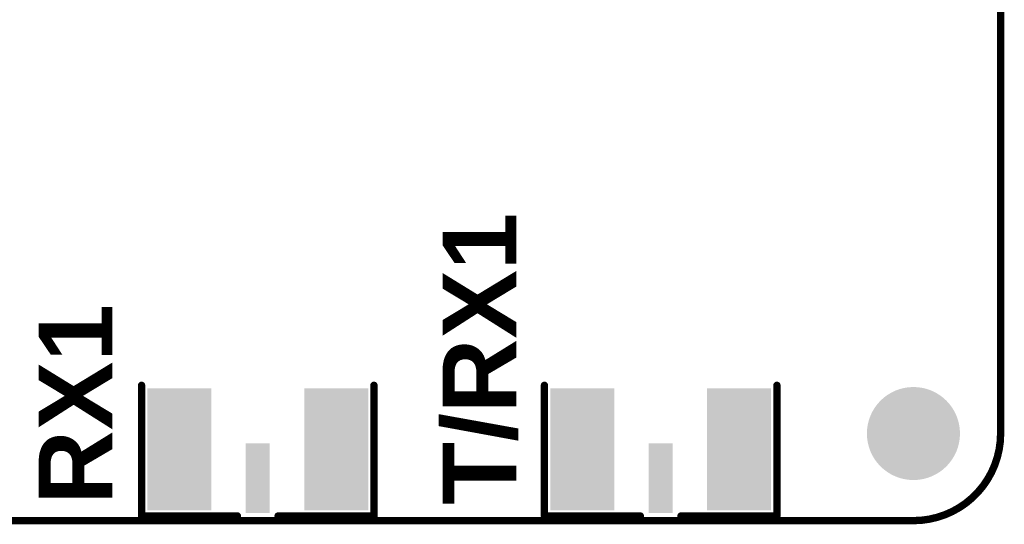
# Model space of a CAD drawing. Header units: inches. Extents: x -0.1 to 65.1, y -0.1 to 95.6.
# Tile 2 of 15: x 31.2 to 65.1, y -0.1 to 17.3. Entities that reach past the tile are written whole.
import ezdxf

# ---------------------------------------------------------------- set-up
doc = ezdxf.new("R2010")
doc.units = ezdxf.units.IN
for name, color, linetype in [('Bottom Paste', 16, 'Continuous'), ('Bottom Solder', 6, 'Continuous'), ('Keep-Out Layer', 6, 'Continuous'), ('Multi-Layer', 9, 'Continuous'), ('Top Overlay', 2, 'Continuous'), ('Top Paste', 8, 'Continuous'), ('Top Solder', 216, 'Continuous')]:
    doc.layers.add(name, color=color, linetype=linetype)
doc.styles.add('Arial_Bold', font='txt', dxfattribs={"height": 0.2})

# ---------------------------------------------------------------- blocks, each defined once
blk = doc.blocks.new('SMA_KE___0_5MM_12')
at = {"layer": 'Bottom Paste'}
for points in [[(-1.7, -2), (-3.7, -2), (-3.7, 2), (-1.7, 2)], [(3.7, -2), (1.7, -2), (1.7, 2), (3.7, 2)]]:
    blk.add_hatch(color=16, dxfattribs=at).paths.add_polyline_path(points)
at = {"layer": 'Bottom Solder'}
for points in [[(-1.598, -2.102), (-3.802, -2.102), (-3.802, 2.102), (-1.598, 2.102)], [(3.802, -2.102), (1.598, -2.102), (1.598, 2.102), (3.802, 2.102)]]:
    blk.add_hatch(color=6, dxfattribs=at).paths.add_polyline_path(points)
at = {"layer": 'Top Paste'}
for points in [[(-0.31, 2.1), (0.31, 2.1), (0.31, -0.1), (-0.31, -0.1)], [(-3.7, 2), (-1.7, 2), (-1.7, -2), (-3.7, -2)], [(1.7, 2), (3.7, 2), (3.7, -2), (1.7, -2)]]:
    blk.add_hatch(color=8, dxfattribs=at).paths.add_polyline_path(points)
at = {"layer": 'Top Solder'}
for points in [[(-3.802, 2.102), (-1.598, 2.102), (-1.598, -2.102), (-3.802, -2.102)], [(-0.412, 2.202), (0.412, 2.202), (0.412, -0.202), (-0.412, -0.202)], [(1.598, 2.102), (3.802, 2.102), (3.802, -2.102), (1.598, -2.102)]]:
    blk.add_hatch(color=216, dxfattribs=at).paths.add_polyline_path(points)
at = {"layer": 'Top Overlay'}
for points in [[(-4, 2.3, 0.254, 0.254, 0), (-4, -2.2, 0.254, 0.254, 0)], [(-0.7, 2.3, 0.254, 0.254, 0), (-4, 2.3, 0.254, 0.254, 0)], [(4, 2.3, 0.254, 0.254, 0), (0.7, 2.3, 0.254, 0.254, 0)], [(4, 2.3, 0.254, 0.254, 0), (4, -2.2, 0.254, 0.254, 0)]]:
    blk.add_lwpolyline(points, format="xyseb", dxfattribs=at)
for points in [[(-4.063, 2.3, 0.127, 0.127, 1), (-3.936, 2.3, 0.127, 0.127, 1)], [(-4.063, 2.3, 0.127, 0.127, 1), (-3.936, 2.3, 0.127, 0.127, 1)], [(-0.764, 2.3, 0.127, 0.127, 1), (-0.637, 2.3, 0.127, 0.127, 1)], [(0.637, 2.3, 0.127, 0.127, 1), (0.764, 2.3, 0.127, 0.127, 1)], [(3.936, 2.3, 0.127, 0.127, 1), (4.063, 2.3, 0.127, 0.127, 1)], [(3.936, 2.3, 0.127, 0.127, 1), (4.063, 2.3, 0.127, 0.127, 1)], [(-4.063, -2.2, 0.127, 0.127, 1), (-3.936, -2.2, 0.127, 0.127, 1)], [(3.936, -2.2, 0.127, 0.127, 1), (4.063, -2.2, 0.127, 0.127, 1)]]:
    blk.add_lwpolyline(points, format="xyseb", close=True, dxfattribs=at)
blk = doc.blocks.new('SMA_KE___0_5MM_13')
at = {"layer": 'Bottom Paste'}
for points in [[(-1.7, -2), (-3.7, -2), (-3.7, 2), (-1.7, 2)], [(3.7, -2), (1.7, -2), (1.7, 2), (3.7, 2)]]:
    blk.add_hatch(color=16, dxfattribs=at).paths.add_polyline_path(points)
at = {"layer": 'Bottom Solder'}
for points in [[(-1.598, -2.102), (-3.802, -2.102), (-3.802, 2.102), (-1.598, 2.102)], [(3.802, -2.102), (1.598, -2.102), (1.598, 2.102), (3.802, 2.102)]]:
    blk.add_hatch(color=6, dxfattribs=at).paths.add_polyline_path(points)
at = {"layer": 'Top Paste'}
for points in [[(-0.31, 2.1), (0.31, 2.1), (0.31, -0.1), (-0.31, -0.1)], [(-3.7, 2), (-1.7, 2), (-1.7, -2), (-3.7, -2)], [(1.7, 2), (3.7, 2), (3.7, -2), (1.7, -2)]]:
    blk.add_hatch(color=8, dxfattribs=at).paths.add_polyline_path(points)
at = {"layer": 'Top Solder'}
for points in [[(-3.802, 2.102), (-1.598, 2.102), (-1.598, -2.102), (-3.802, -2.102)], [(-0.412, 2.202), (0.412, 2.202), (0.412, -0.202), (-0.412, -0.202)], [(1.598, 2.102), (3.802, 2.102), (3.802, -2.102), (1.598, -2.102)]]:
    blk.add_hatch(color=216, dxfattribs=at).paths.add_polyline_path(points)
at = {"layer": 'Top Overlay'}
for points in [[(-4, 2.3, 0.254, 0.254, 0), (-4, -2.2, 0.254, 0.254, 0)], [(-0.7, 2.3, 0.254, 0.254, 0), (-4, 2.3, 0.254, 0.254, 0)], [(4, 2.3, 0.254, 0.254, 0), (0.7, 2.3, 0.254, 0.254, 0)], [(4, 2.3, 0.254, 0.254, 0), (4, -2.2, 0.254, 0.254, 0)]]:
    blk.add_lwpolyline(points, format="xyseb", dxfattribs=at)
for points in [[(-4.063, 2.3, 0.127, 0.127, 1), (-3.936, 2.3, 0.127, 0.127, 1)], [(-4.063, 2.3, 0.127, 0.127, 1), (-3.936, 2.3, 0.127, 0.127, 1)], [(-0.764, 2.3, 0.127, 0.127, 1), (-0.637, 2.3, 0.127, 0.127, 1)], [(0.637, 2.3, 0.127, 0.127, 1), (0.764, 2.3, 0.127, 0.127, 1)], [(3.936, 2.3, 0.127, 0.127, 1), (4.063, 2.3, 0.127, 0.127, 1)], [(3.936, 2.3, 0.127, 0.127, 1), (4.063, 2.3, 0.127, 0.127, 1)], [(-4.063, -2.2, 0.127, 0.127, 1), (-3.936, -2.2, 0.127, 0.127, 1)], [(3.936, -2.2, 0.127, 0.127, 1), (4.063, -2.2, 0.127, 0.127, 1)]]:
    blk.add_lwpolyline(points, format="xyseb", close=True, dxfattribs=at)

msp = doc.modelspace()

# ---------------------------------------------------------------- hatches: boundary and pattern name
at = {"layer": 'Bottom Solder'}
h = msp.add_hatch(color=6, dxfattribs=at)
edge = h.paths.add_edge_path()
edge.add_arc((62, 3), 1.602, 0, 360)
at = {"layer": 'Multi-Layer'}
h = msp.add_hatch(color=9, dxfattribs=at)
edge = h.paths.add_edge_path()
edge.add_arc((62, 3), 1.5, 0, 360)
at = {"layer": 'Top Solder'}
h = msp.add_hatch(color=216, dxfattribs=at)
edge = h.paths.add_edge_path()
edge.add_arc((62, 3), 1.602, 0, 360)

# ---------------------------------------------------------------- linework, layer by layer
at = {"layer": 'Keep-Out Layer'}
for points in [[(65, 3, 0.254, 0.254, 0), (65, 87, 0.254, 0.254, 0)], [(65, 3, 0.254, 0.254, -0.414214), (62, 0, 0.254, 0.254, 0)], [(3, 0, 0.254, 0.254, 0), (62, 0, 0.254, 0.254, 0)]]:
    msp.add_lwpolyline(points, format="xyseb", dxfattribs=at)
for points in [[(64.936, 3, 0.127, 0.127, 1), (65.063, 3, 0.127, 0.127, 1)], [(64.936, 3, 0.127, 0.127, 1), (65.063, 3, 0.127, 0.127, 1)], [(61.937, 0, 0.127, 0.127, 1), (62.064, 0, 0.127, 0.127, 1)], [(61.937, 0, 0.127, 0.127, 1), (62.064, 0, 0.127, 0.127, 1)]]:
    msp.add_lwpolyline(points, format="xyseb", close=True, dxfattribs=at)

# ---------------------------------------------------------------- block references
at = {"rotation": 180}
for name, p in [('SMA_KE___0_5MM_12', (39.433, 2.46)), ('SMA_KE___0_5MM_13', (53.3, 2.46))]:
    msp.add_blockref(name, p, dxfattribs=at)

# ---------------------------------------------------------------- texts
at = {"layer": 'Top Overlay', "style": 'Arial_Bold'}
for s, p in [('T/RX1', (48.333, 0.55)), ('RX1', (34.432, 0.55))]:
    msp.add_text(s, height=2.54, rotation=90, dxfattribs=at).set_placement(p)

doc.saveas('drawing.dxf')
